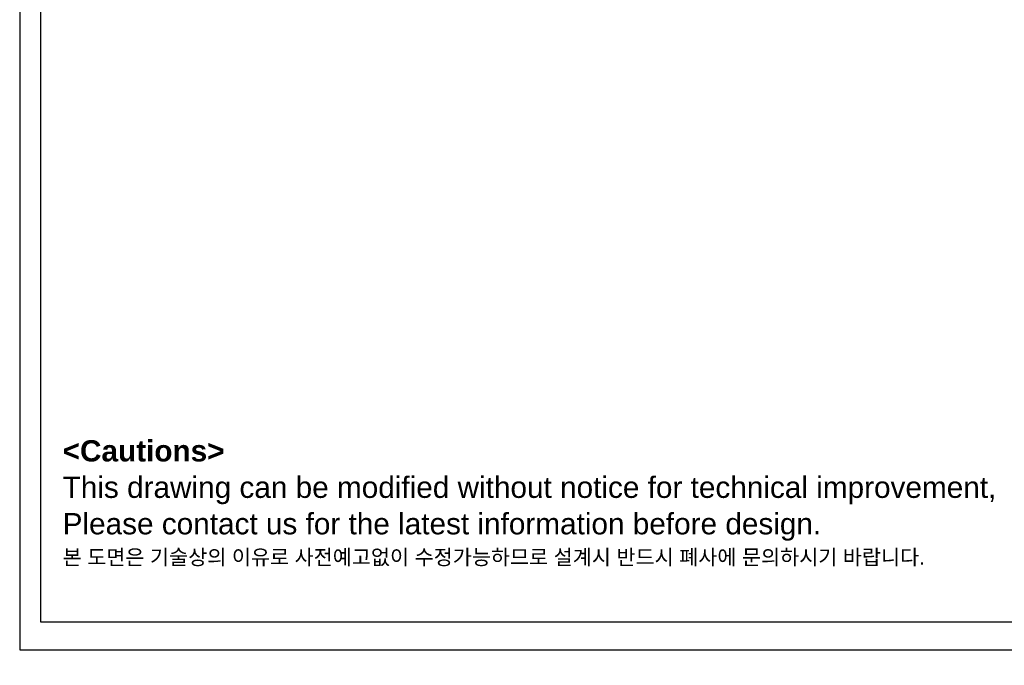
# Model space of a CAD drawing. Extents: x 12273 to 13958, y 5270 to 6468.
# Tile 1 of 22: x 12273 to 12921, y 5270 to 5694. Entities that reach past the tile are written whole.
import ezdxf

# ---------------------------------------------------------------- set-up
doc = ezdxf.new("R2010")
doc.units = 0
doc.header["$LTSCALE"] = 25.4
doc.layers.get('0').update_dxf_attribs({"linetype": 'CONTINUOUS'})
doc.layers.add('ATA-TEXT', color=7, linetype='CONTINUOUS', lineweight=25)
doc.styles.add('주 문자 (ISO)', font='arial.ttf')

# ---------------------------------------------------------------- blocks, each defined once
blk = doc.blocks.new('ata-Border-A1-002')
at = {"color": 253, "ltscale": 0.5}
for p, q in [((0, 594), (0, 0)), ((0, 0), (841, 0))]:
    blk.add_line(p, q, dxfattribs=at)
at = {"ltscale": 0.5}
blk.add_line((7, 9), (7, 585), dxfattribs=at)
blk.add_line((834, 9), (7, 9))

msp = doc.modelspace()

# ---------------------------------------------------------------- block references
at = {"xscale": 2, "yscale": 2, "zscale": 2}
msp.add_blockref('ata-Border-A1-002', (12273.4879337, 5279.8845905), dxfattribs=at)

# ---------------------------------------------------------------- texts
at = {"layer": 'ATA-TEXT', "color": 7, "insert": (12301.740027, 5417.7274872), "char_height": 6.9999998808, "attachment_point": 1, "line_spacing_factor": 1.027748, "style": '주 문자 (ISO)'}
msp.add_mtext('{\\fArial|b1|i0|c129|p34;\\H2.00000x;<Cautions> }\\P{\\fArial|b0|i0|c129|p34;\\H2.00000x;This drawing can be modified without notice for technical improvement,}\\P{\\fArial|b0|i0|c129|p34;\\H2.00000x;Please contact us for the latest information before design.}\\P{\\fGulim|b0|i0|c129|p50;\\H1.42857x;본 도면은 기술상의 이유로 사전예고없이 수정가능하므로 설계시 반드시 폐사에 문의하시기 바랍니다}{\\fArial|b0|i0|c129|p34;\\H1.42857x;.}', dxfattribs=at)

doc.saveas('drawing.dxf')
